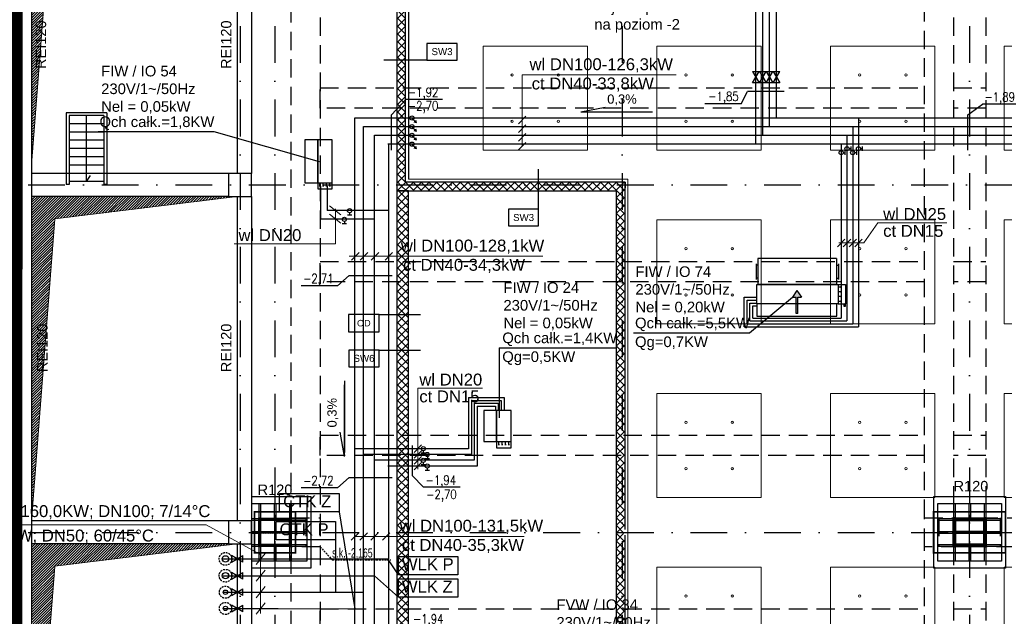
# Model space of a CAD drawing. Header units: centimetres. Extents: x -10702 to 24628, y -4437 to 19798.
# Tile 71 of 92: x 5819 to 7520, y 10855 to 11885. Entities that reach past the tile are written whole.
import ezdxf

# ---------------------------------------------------------------- set-up
doc = ezdxf.new("R2010")
doc.units = ezdxf.units.CM
for name, pattern in [('HIDDEN2', [4.7625, 3.175, -1.5875]), ('Kondygnacja  -0_5$0$DIVIDE', [31.75, 12.7, -6.35, 0, -6.35, 0, -6.35]), ('Kondygnacja  -0_5$0$HIDDEN', [9.525, 6.35, -3.175]), ('Kondygnacja  -0_5$0$HIDDEN2', [4.7625, 3.175, -1.5875]), ('Osie rzutów$0$DASHDOT2', [12.7, 6.35, -3.175, 0, -3.175])]:
    doc.linetypes.add(name, pattern=pattern)
for name, color, linetype in [('bgde_dodatki powykonawcze', 7, 'Continuous'), ('bgde_podpis', 7, 'Continuous'), ('KJP_ARMATURA', 2, 'Continuous'), ('KJP_KK_OPISY MOCY klimakonwektorów', 7, 'Continuous'), ('Kondygnacja  -0_5$0$ARCH_ETAPOWANIE', 8, 'Kondygnacja  -0_5$0$DIVIDE'), ('Kondygnacja  -0_5$0$ARCH_GK', 8, 'Continuous'), ('Kondygnacja  -0_5$0$ARCH_INFO_ODPORNOŚĆ OGNIOWA', 8, 'Continuous'), ('Kondygnacja  -0_5$0$ARCH_INFO_OPISY_PRZEGRODY', 8, 'Continuous'), ('Kondygnacja  -0_5$0$ARCH_INFO_OPISY_PRZEGRODY_OKŁADZINY', 8, 'Continuous'), ('Kondygnacja  -0_5$0$ARCH_KONSTR_POWYŻEJ RZUTU', 8, 'Kondygnacja  -0_5$0$HIDDEN'), ('Kondygnacja  -0_5$0$ARCH_KONSTR_POWYŻEJ RZUTU_IST', 8, 'Kondygnacja  -0_5$0$HIDDEN2'), ('Kondygnacja  -0_5$0$ARCH_KONSTRUKCJA_NIEWIDOCZNA', 8, 'Continuous'), ('Kondygnacja  -0_5$0$ARCH_MUROWANE_IST', 8, 'Continuous'), ('Kondygnacja  -0_5$0$ARCH_OKŁADZINA', 8, 'Continuous'), ('Kondygnacja  -0_5$0$ARCH_POMOCNICZE', 8, 'Continuous'), ('Kondygnacja  -0_5$0$ARCH_SCHODY_IST', 8, 'Continuous'), ('Kondygnacja  -0_5$0$ARCH_SŁUPY', 8, 'Continuous'), ('Kondygnacja  -0_5$0$ARCH_WIDOK_IST', 8, 'Continuous'), ('Kondygnacja  -0_5$0$ARCH_ŚLUSARKA_DRZWI', 8, 'Continuous'), ('Kondygnacja  -0_5$0$ARCH_ŻELBET_IST', 8, 'Continuous'), ('Osie rzutów$0$ARCH_INFO_OSIE_IST', 8, 'Osie rzutów$0$DASHDOT2'), ('Osie rzutów$0$ARCH_INFO_OSIE_OPISY_IST', 8, 'Continuous')]:
    doc.layers.add(name, color=color, linetype=linetype)
for name, color, linetype, lineweight in [('bgde_opis ct 1', 7, 'Continuous', 20), ('bgde_rzędne wl ct', 7, 'Continuous', 25), ('bgde_urządzenia', 3, 'Continuous', 30), ('KJP_CT_kk_powrót', 30, '04_CT_KOMF_POW', 25), ('KJP_CT_kk_zasil', 30, '04_CT_KOMF_ZAS', 25), ('KJP_WL_kk zasil', 150, '04_WL_KOMF_ZAS', 25), ('KJP_WL_kk_powr', 150, '04_WL_KOMF_POW', 25), ('Kondygnacja  -0_5$0$ARCH_WIDOK', 8, 'Continuous', 13), ('SU Lampy kwadratowe  -05$0$ARCH_SUFITY_PODWIESZANE', 8, 'Continuous', 9)]:
    doc.layers.add(name, color=color, linetype=linetype, lineweight=lineweight)
doc.styles.add('Arial', font='arial.ttf')
doc.styles.add('Kondygnacja  -0_5$0$Arial', font='arial.ttf')
doc.styles.add('Kondygnacja  -0_5$0$BIKTS', font='bikromsw.shx', dxfattribs={"width": 0.8})
doc.styles.add('st rom', font='Romans.shx', dxfattribs={"width": 0.8})
doc.linetypes.add('04_CT_KOMF_POW', pattern='A,100,-15,["CTKp",Standard,S=10,R=0,X=-10,Y=-5],-35', length=150)
doc.linetypes.add('04_CT_KOMF_ZAS', pattern='A,100,-15,["CTKz",Standard,S=10,R=0,X=-10,Y=-5],-35', length=150)
doc.linetypes.add('04_WL_KOMF_POW', pattern='A,100,-15,["WLKp",Standard,S=10,R=0,X=-10,Y=-5],-35', length=150)
doc.linetypes.add('04_WL_KOMF_ZAS', pattern='A,100,-15,["WLKz",Standard,S=10,R=0,X=-10,Y=-5],-35', length=150)
pattern_1 = [(45, (-1133.3117, -3177.9858), (-0.6735192, 0.6735192), [])]
pattern_2 = [(45, (-6220.6425, -6150), (-0.67351921, 0.67351921), [])]

# ---------------------------------------------------------------- blocks, each defined once
blk = doc.blocks.new('Osie rzutów')
at = {"layer": 'Osie rzutów$0$ARCH_INFO_OSIE_IST', "ltscale": 10}
for p, q in [((6200, 12510), (6200, 4800)), ((6200, 12510), (6200, 4571.18)), ((6260, 12510), (6260, 4623.26)), ((6860, 12510), (6860, 4623.26)), ((7460, 12510), (7460, 4623.26)), ((4436.04, 11600), (13655, 11600)), ((6260, 10970), (6260, 11030)), ((7460, 10970), (7460, 11030)), ((4436.04, 11000), (13655, 11000)), ((6290, 11000), (6230, 11000)), ((7490, 11000), (7430, 11000))]:
    blk.add_line(p, q, dxfattribs=at)
blk = doc.blocks.new('SU Lampy kwadratowe  -05$0$moduł sufitu')
at = {"layer": 'SU Lampy kwadratowe  -05$0$ARCH_SUFITY_PODWIESZANE'}
for points in [[(60, -60), (240, -60), (240, -240), (60, -240)], [(360, -60), (540, -60), (540, -240), (360, -240)], [(60, -360), (240, -360), (240, -540), (60, -540)], [(360, -360), (540, -360), (540, -540), (360, -540)]]:
    blk.add_lwpolyline(points, close=True, dxfattribs=at)
for centre in [(110, -110), (190, -110), (410, -110), (490, -110), (110, -190), (190, -190), (410, -190), (490, -190), (110, -410), (190, -410), (410, -410), (490, -410), (110, -490), (190, -490), (410, -490), (490, -490)]:
    blk.add_circle(centre, 2, dxfattribs=at)
blk = doc.blocks.new('SU Lampy kwadratowe  -05')
at = {"layer": 'SU Lampy kwadratowe  -05$0$ARCH_SUFITY_PODWIESZANE'}
for points in [[(6620, 11840), (6800, 11840), (6800, 11660), (6620, 11660)], [(6920, 11840), (7100, 11840), (7100, 11660), (6920, 11660)], [(7220, 11840), (7400, 11840), (7400, 11660), (7220, 11660)], [(7520, 11840), (7700, 11840), (7700, 11660), (7520, 11660)], [(6920, 11540), (7100, 11540), (7100, 11360), (6920, 11360)], [(7220, 11540), (7400, 11540), (7400, 11360), (7220, 11360)], [(6920, 11240), (7100, 11240), (7100, 11060), (6920, 11060)], [(7220, 11240), (7400, 11240), (7400, 11060), (7220, 11060)], [(6920, 10940), (7100, 10940), (7100, 10760), (6920, 10760)], [(7220, 10940), (7400, 10940), (7400, 10760), (7220, 10760)]]:
    blk.add_lwpolyline(points, close=True, dxfattribs=at)
for centre in [(6670, 11790), (6750, 11790), (6970, 11790), (7050, 11790), (7270, 11790), (7350, 11790), (6670, 11710), (6750, 11710), (6970, 11710), (7050, 11710), (7270, 11710), (7350, 11710), (6970, 11490), (7050, 11490), (7270, 11490), (7350, 11490), (6970, 11410), (7050, 11410), (7270, 11410), (7350, 11410), (6970, 11190), (7050, 11190), (7270, 11190), (7350, 11190), (6970, 11110), (7050, 11110), (7270, 11110), (7350, 11110), (6970, 10890), (7050, 10890), (7270, 10890), (7350, 10890)]:
    blk.add_circle(centre, 2, dxfattribs=at)
for p in [(7460, 11600), (7460, 11000)]:
    blk.add_blockref('SU Lampy kwadratowe  -05$0$moduł sufitu', p, dxfattribs=at)
blk = doc.blocks.new('Kondygnacja  -0_5$0$słup_prostokąt')
at = {"layer": 'Kondygnacja  -0_5$0$ARCH_SŁUPY', "lineweight": 40}
h = blk.add_hatch(dxfattribs=at)
h.set_pattern_fill('ANSI31', color=256, scale=0.3, style=0)
h.set_pattern_definition(pattern_1)
h.paths.add_polyline_path([(36, 34), (39, 34), (39, 84), (36, 84)])
h = blk.add_hatch(dxfattribs=at)
h.set_pattern_fill('ANSI31', color=256, scale=0.3, style=0)
h.set_pattern_definition(pattern_1)
h.paths.add_polyline_path([(89, 80), (89, 83), (39, 83), (39, 80)])
h = blk.add_hatch(dxfattribs=at)
h.set_pattern_fill('ANSI31', color=256, scale=0.3, style=0)
h.set_pattern_definition(pattern_1)
h.paths.add_polyline_path([(89, 34), (92, 34), (92, 84), (89, 84)])
h = blk.add_hatch(dxfattribs=at)
h.set_pattern_fill('ANSI31', color=256, scale=0.3, style=0)
h.set_pattern_definition(pattern_1)
h.paths.add_polyline_path([(89, 57.5), (89, 60.5), (39, 60.5), (39, 57.5)])
h = blk.add_hatch(dxfattribs=at)
h.set_pattern_fill('ANSI31', color=256, scale=0.3, style=0)
h.set_pattern_definition(pattern_1)
h.paths.add_polyline_path([(89, 35), (89, 38), (39, 38), (39, 35)])
at = {"layer": 'Kondygnacja  -0_5$0$ARCH_KONSTRUKCJA_NIEWIDOCZNA'}
blk.add_lwpolyline([(119, 109), (119, 9), (9, 9), (9, 109)], close=True, dxfattribs=at)
for points in [[(36, 109), (36, 84)], [(39, 109), (39, 84)], [(62.5, 109), (62.5, 83)], [(65.5, 109), (65.5, 83)], [(89, 109), (89, 84)], [(92, 109), (92, 84)], [(9, 83), (36, 83)], [(9, 80), (36, 80)], [(92, 83), (119, 83)], [(92, 80), (119, 80)], [(9, 60.5), (36, 60.5)], [(9, 57.5), (36, 57.5)], [(92, 60.5), (119, 60.5)], [(92, 57.5), (119, 57.5)], [(9, 38), (36, 38)], [(9, 35), (36, 35)], [(62.5, 35), (62.5, 9)], [(65.5, 35), (65.5, 9)], [(92, 38), (119, 38)], [(92, 35), (119, 35)], [(36, 34), (36, 9)], [(39, 34), (39, 9)], [(89, 34), (89, 9)], [(92, 34), (92, 9)]]:
    blk.add_lwpolyline(points, dxfattribs=at)
at = {"layer": 'Kondygnacja  -0_5$0$ARCH_OKŁADZINA'}
blk.add_lwpolyline([(2, 121), (126, 121), (126, -3), (2, -3)], close=True, dxfattribs=at)
at = {"layer": 'Kondygnacja  -0_5$0$ARCH_SŁUPY', "lineweight": 40}
for p, q in [((39, 60.5), (89, 60.5)), ((89, 57.5), (39, 57.5))]:
    blk.add_line(p, q, dxfattribs=at)
at = {"layer": 'Kondygnacja  -0_5$0$ARCH_SŁUPY', "lineweight": 30, "const_width": 3}
blk.add_lwpolyline([(2, 94.5), (126, 94.5), (126, 23.5), (2, 23.5)], close=True, dxfattribs=at)
at = {"layer": 'Kondygnacja  -0_5$0$ARCH_SŁUPY', "lineweight": 40}
for points in [[(36, 84), (39, 84), (39, 34), (36, 34)], [(89, 84), (92, 84), (92, 34), (89, 34)]]:
    blk.add_lwpolyline(points, close=True, dxfattribs=at)
for points in [[(89, 83), (39, 83)], [(39, 80), (89, 80)], [(89, 38), (39, 38)], [(39, 35), (89, 35)]]:
    blk.add_lwpolyline(points, dxfattribs=at)
blk = doc.blocks.new('Kondygnacja  -0_5$0$słup 6.8.41')
at = {"layer": 'Kondygnacja  -0_5$0$ARCH_SŁUPY'}
h = blk.add_hatch(dxfattribs=at)
h.set_pattern_fill('ANSI31', color=256, scale=0.3, style=0)
h.set_pattern_definition(pattern_2)
h.paths.add_polyline_path([(14.8, 75), (11.8, 75), (11.8, 25), (14.8, 25)])
h = blk.add_hatch(dxfattribs=at)
h.set_pattern_fill('ANSI31', color=256, scale=0.3, style=0)
h.set_pattern_definition(pattern_2)
h.paths.add_polyline_path([(64.8, 71), (64.8, 74), (14.8, 74), (14.8, 71)])
h = blk.add_hatch(dxfattribs=at)
h.set_pattern_fill('ANSI31', color=256, scale=0.3, style=0)
h.set_pattern_definition(pattern_2)
h.paths.add_polyline_path([(67.8, 75), (64.8, 75), (64.8, 25), (67.8, 25)])
h = blk.add_hatch(dxfattribs=at)
h.set_pattern_fill('ANSI31', color=256, scale=0.3, style=0)
h.set_pattern_definition(pattern_2)
h.paths.add_polyline_path([(64.8, 48.5), (64.8, 51.5), (14.8, 51.5), (14.8, 48.5)])
h = blk.add_hatch(dxfattribs=at)
h.set_pattern_fill('ANSI31', color=256, scale=0.3, style=0)
h.set_pattern_definition(pattern_2)
h.paths.add_polyline_path([(64.8, 26), (64.8, 29), (14.8, 29), (14.8, 26)])
at = {"layer": 'Kondygnacja  -0_5$0$ARCH_POMOCNICZE'}
blk.add_lwpolyline([(94.8, 100), (94.8, 0), (-0.2, 0), (-0.2, 100)], close=True, dxfattribs=at)
for points in [[(11.8, 100), (11.8, 75)], [(14.8, 100), (14.8, 75)], [(38.3, 100), (38.3, 74)], [(41.3, 100), (41.3, 74)], [(64.8, 100), (64.8, 75)], [(67.8, 100), (67.8, 75)], [(-0.2, 74), (11.8, 74)], [(-0.2, 71), (11.8, 71)], [(67.8, 74), (94.8, 74)], [(67.8, 71), (94.8, 71)], [(-0.2, 51.5), (11.8, 51.5)], [(67.8, 51.5), (94.8, 51.5)], [(-0.2, 48.5), (11.8, 48.5)], [(67.8, 48.5), (94.8, 48.5)], [(-0.2, 29), (11.8, 29)], [(-0.2, 26), (11.8, 26)], [(11.8, 25), (11.8, 0)], [(14.8, 25), (14.8, 0)], [(38.3, 26), (38.3, 0)], [(41.3, 26), (41.3, 0)], [(64.8, 25), (64.8, 0)], [(67.8, 29), (94.8, 29)], [(67.8, 26), (94.8, 26)], [(67.8, 25), (67.8, 0)]]:
    blk.add_lwpolyline(points, dxfattribs=at)
at = {"layer": 'Kondygnacja  -0_5$0$ARCH_SŁUPY'}
for p, q in [((14.8, 51.5), (64.8, 51.5)), ((64.8, 48.5), (14.8, 48.5))]:
    blk.add_line(p, q, dxfattribs=at)
at = {"layer": 'Kondygnacja  -0_5$0$ARCH_SŁUPY', "const_width": 3}
blk.add_lwpolyline([(4.3, 85.5), (75.3, 85.5), (75.3, 14.5), (4.3, 14.5)], close=True, dxfattribs=at)
at = {"layer": 'Kondygnacja  -0_5$0$ARCH_SŁUPY'}
for points in [[(11.8, 75), (14.8, 75), (14.8, 25), (11.8, 25)], [(64.8, 75), (67.8, 75), (67.8, 25), (64.8, 25)]]:
    blk.add_lwpolyline(points, close=True, dxfattribs=at)
for points in [[(64.8, 74), (14.8, 74)], [(14.8, 71), (64.8, 71)], [(64.8, 29), (14.8, 29)], [(14.8, 26), (64.8, 26)]]:
    blk.add_lwpolyline(points, dxfattribs=at)
blk = doc.blocks.new('Kondygnacja  -0_5$0$konstrukcja istniejąca -0.5')
at = {"layer": 'Kondygnacja  -0_5$0$ARCH_KONSTR_POWYŻEJ RZUTU_IST', "ltscale": 10}
for p, q in [((6288.5, 4975), (6288.5, 12225)), ((7432, 12175), (7432, 11025)), ((6288.5, 10975), (6288.5, 11025)), ((6288.5, 11025), (6338.5, 11025)), ((6338.5, 10975), (6288.5, 10975)), ((7432, 10975), (7432, 9825))]:
    blk.add_line(p, q, dxfattribs=at)
for points in [[(6338.5, 12175), (6338.5, 11025)], [(7382, 11025), (7382, 12175)], [(7488, 12175), (7488, 11025)], [(7382, 11732.9), (6338.5, 11732.9), (6338.5, 11767.9), (7382, 11767.9)], [(7432, 11767.9), (7488, 11767.9)], [(7488, 11732.9), (7432, 11732.9)], [(7382, 11432.9), (6338.5, 11432.9), (6338.5, 11467.9), (7382, 11467.9)], [(7432, 11467.9), (7488, 11467.9)], [(7488, 11432.9), (7432, 11432.9)], [(7382, 11132.9), (6338.5, 11132.9), (6338.5, 11167.9), (7382, 11167.9)], [(7432, 11167.9), (7488, 11167.9)], [(7488, 11132.9), (7432, 11132.9)], [(6313.5, 11025), (6313.5, 10975)], [(6338.5, 11025), (6338.5, 10975)], [(7538, 10975), (7382, 10975), (7382, 11025), (7538, 11025), (7538, 10975)], [(6338.5, 10975), (6338.5, 9825)], [(7382, 9825), (7382, 10975)], [(7488, 10975), (7488, 9825)]]:
    blk.add_lwpolyline(points, dxfattribs=at)
at = {"layer": 'Kondygnacja  -0_5$0$ARCH_KONSTR_POWYŻEJ RZUTU_IST', "ltscale": 10, "elevation": 0}
for points in [[(7407, 11025), (7407, 10975)], [(7513, 11025), (7513, 10975)], [(7382, 10832.9), (6338.5, 10832.9), (6338.5, 10867.9), (7382, 10867.9)], [(7432, 10867.9), (7488, 10867.9)]]:
    blk.add_lwpolyline(points, dxfattribs=at)
at = {"layer": 'Kondygnacja  -0_5$0$ARCH_KONSTR_POWYŻEJ RZUTU_IST'}
blk.add_lwpolyline([(6338.5, 10975), (6359.1, 10952.5), (6460.3, 10952.5)], dxfattribs=at)
at = {"layer": 'Kondygnacja  -0_5$0$ARCH_KONSTR_POWYŻEJ RZUTU_IST', "style": 'Kondygnacja  -0_5$0$BIKTS', "width": 0.7}
blk.add_text('s.k. -2,165', height=16, dxfattribs=at).set_placement((6359.1, 10956.5))

msp = doc.modelspace()

# ---------------------------------------------------------------- hatches: boundary and pattern name
at = {"layer": 'bgde_urządzenia'}
h = msp.add_hatch(color=256, dxfattribs=at)
h.paths.add_polyline_path([(7163.264, 11394.8), (7160.264, 11394.8), (7160.264, 11406.466), (7154.074, 11406.466), (7161.764, 11417.894), (7169.454, 11406.466), (7163.264, 11406.466)])
h.paths.add_polyline_path([(7163.264, 11378.133), (7160.264, 11378.133), (7160.264, 11394.8), (7163.264, 11394.8)])
at = {"layer": 'Kondygnacja  -0_5$0$ARCH_GK', "linetype": 'Continuous', "lineweight": -3}
h = msp.add_hatch(dxfattribs=at)
h.set_pattern_fill('ANSI37', color=256, scale=3, style=0)
h.paths.add_polyline_path([(6471, 11590), (6486, 11605), (6486, 11961), (6478.5, 11964.417), (6471, 11961)], flags=0)
h = msp.add_hatch(dxfattribs=at)
h.set_pattern_fill('ANSI37', color=256, scale=3, style=0)
h.paths.add_polyline_path([(6486, 11605), (6471, 11590), (6850, 11590), (6865, 11605)], flags=0)
h = msp.add_hatch(dxfattribs=at)
h.set_pattern_fill('ANSI37', color=256, scale=3, angle=-360, style=0)
h.paths.add_polyline_path([(6865, 11605), (6850, 11590), (6850, 11000), (6860.833, 11000), (6865, 11005)], flags=0)
h.paths.add_polyline_path([(6865, 10995), (6860.833, 11000), (6850, 11000), (6850, 10116), (6865, 10101)], flags=0)
h = msp.add_hatch(dxfattribs=at)
h.set_pattern_fill('ANSI37', color=256, scale=3, angle=-360, style=0)
h.paths.add_polyline_path([(6491, 11590), (6471, 11590), (6471, 10116), (6491, 10116)], flags=0)
at = {"layer": 'Kondygnacja  -0_5$0$ARCH_WIDOK'}
h = msp.add_hatch(dxfattribs=at)
h.set_pattern_fill('ANSI31', color=256, angle=-180, style=0)
h.set_pattern_definition([(225, (-2e-11, 5415), (2.245064, -2.245064), [])])
h.paths.add_polyline_path([(5840, 11635), (5840, 12195), (6180, 12195), (5880.4, 12156.573)])
h = msp.add_hatch(dxfattribs=at)
h.set_pattern_fill('ANSI31', color=256, angle=-180, style=0)
h.set_pattern_definition([(225, (-2e-11, 4800), (2.245064, -2.245064), [])])
h.paths.add_polyline_path([(5840, 11020), (5840, 11580), (6195, 11580), (5880.4, 11541.573)])
h = msp.add_hatch(dxfattribs=at)
h.set_pattern_fill('ANSI31', color=256, angle=-180, style=0)
h.set_pattern_definition([(225, (-2e-11, 4200), (2.245064, -2.245064), [])])
h.paths.add_polyline_path([(5840, 10420), (5840, 10980), (6195, 10980), (5880.4, 10941.573)])

# ---------------------------------------------------------------- linework, layer by layer
at = {"layer": 'bgde_dodatki powykonawcze'}
for p, q in [((6505.038, 11707.212), (6496.82, 11715.593)), ((6505.038, 11692.212), (6496.82, 11700.593)), ((6505.038, 11707.212), (6501.034, 11708.618)), ((6505.038, 11707.212), (6503.711, 11711.243)), ((6505.038, 11677.212), (6496.82, 11685.593)), ((6505.038, 11692.212), (6501.034, 11693.618)), ((6505.038, 11692.212), (6503.711, 11696.243)), ((6505.038, 11662.212), (6496.82, 11670.593)), ((6505.038, 11677.212), (6501.034, 11678.618)), ((6505.038, 11677.212), (6503.711, 11681.243)), ((6505.038, 11662.212), (6503.711, 11666.243)), ((7255.233, 11659.085), (7255.233, 11666.402)), ((7275.233, 11659.107), (7275.233, 11666.425)), ((6505.038, 11662.212), (6501.034, 11663.618)), ((7241.809, 11655.753), (7245.241, 11655.753)), ((7245.241, 11652.094), (7245.241, 11659.412)), ((7251.801, 11662.743), (7255.233, 11662.743)), ((7261.809, 11655.776), (7265.241, 11655.776)), ((7265.241, 11652.117), (7265.241, 11659.435)), ((7271.801, 11662.766), (7275.233, 11662.766)), ((6385.508, 11548.593), (6392.826, 11548.593)), ((6389.167, 11552.025), (6389.167, 11548.593)), ((6376.53, 11533.593), (6383.848, 11533.593)), ((6380.189, 11537.025), (6380.189, 11533.593)), ((6516.508, 11140.855), (6516.508, 11137.423)), ((6512.849, 11137.423), (6520.167, 11137.423)), ((6519.867, 11127.423), (6527.185, 11127.423)), ((6523.526, 11130.855), (6523.526, 11127.423)), ((6512.752, 11117.423), (6520.07, 11117.423)), ((6516.411, 11120.855), (6516.411, 11117.423)), ((6519.698, 11107.423), (6527.016, 11107.423)), ((6523.357, 11110.855), (6523.357, 11107.423))]:
    msp.add_line(p, q, dxfattribs=at)
for centre in [(6496.82, 11715.593), (6496.82, 11700.593), (6496.82, 11685.593), (6496.82, 11670.593), (7248.201, 11662.743), (7268.201, 11662.766), (7238.209, 11655.753), (7258.209, 11655.776), (6389.167, 11555.625), (6380.189, 11540.625), (6516.508, 11144.455), (6516.411, 11124.455), (6523.526, 11134.455), (6523.357, 11114.455)]:
    msp.add_circle(centre, 3.6, dxfattribs=at)
at = {"layer": 'bgde_opis ct 1'}
for p, q in [((6953.145, 11789.968), (6687.282, 11789.968)), ((6687.282, 11789.968), (6687.282, 11667.153)), ((6693.726, 11718.597), (6680.838, 11705.709)), ((6693.726, 11703.597), (6680.838, 11690.709)), ((6693.726, 11688.597), (6680.838, 11675.709)), ((6693.726, 11673.597), (6680.838, 11660.709)), ((6354.702, 11564.135), (6373.87, 11548.526)), ((6354.702, 11549.536), (6373.87, 11533.927)), ((6364.712, 11558.652), (6364.712, 11498.296)), ((7277.583, 11499.833), (7301.81, 11534.706)), ((7420.718, 11534.706), (7301.81, 11534.706)), ((6364.757, 11498.296), (6189.845, 11498.296)), ((7244.789, 11506.123), (7231.901, 11493.235)), ((7233.92, 11499.833), (7277.583, 11499.833)), ((7254.789, 11506.123), (7241.901, 11493.235)), ((7264.789, 11506.123), (7251.901, 11493.235)), ((7274.789, 11506.123), (7261.901, 11493.235)), ((6405.587, 11483.209), (6392.699, 11470.321)), ((6420.587, 11483.209), (6407.699, 11470.321)), ((6439.512, 11483.209), (6426.624, 11470.321)), ((6463.578, 11483.209), (6450.691, 11470.321)), ((6619.026, 11248.756), (6506.959, 11248.756)), ((6506.959, 11109.363), (6506.959, 11248.756)), ((6513.403, 11150.899), (6500.515, 11138.011)), ((6513.403, 11140.899), (6500.515, 11128.011)), ((6513.403, 11130.899), (6500.515, 11118.011)), ((6513.403, 11120.899), (6500.515, 11108.011)), ((6404.944, 10999.344), (6392.056, 10986.456)), ((6419.944, 10999.344), (6407.056, 10986.456)), ((6438.869, 10999.344), (6425.981, 10986.456)), ((6458.836, 10999.344), (6445.948, 10986.456)), ((6227.657, 10944.507), (6243.265, 10963.675)), ((6235.461, 10961.706), (6235.461, 10859.629)), ((6227.657, 10915.507), (6243.265, 10934.675)), ((6227.657, 10887.007), (6243.265, 10906.175)), ((6227.599, 10858.81), (6243.208, 10877.978))]:
    msp.add_line(p, q, dxfattribs=at)
at = {"layer": 'bgde_opis ct 1', "color": 2}
for p, q in [((6722.857, 11476.765), (6388.267, 11476.765)), ((5660.974, 11012.783), (6141.701, 11012.783)), ((6235.461, 10961.706), (6141.701, 11012.783)), ((6690.835, 10992.9), (6398.5, 10992.9))]:
    msp.add_line(p, q, dxfattribs=at)
at = {"layer": 'bgde_podpis'}
for p, q in [((6371.021, 11035.278), (6398.5, 10867.895)), ((6364.814, 10986.806), (6364.814, 10896.591)), ((6473.454, 10926.54), (6455.5, 10954.091)), ((6473.454, 10887.946), (6432.5, 10925.091))]:
    msp.add_line(p, q, dxfattribs=at)
for points in [[(6268.423, 11066.953), (6371.021, 11066.953), (6371.021, 11035.278), (6268.423, 11035.278)], [(6262.216, 11018.481), (6364.814, 11018.481), (6364.814, 10986.806), (6262.216, 10986.806)], [(6473.454, 10958.215), (6576.052, 10958.215), (6576.052, 10926.54), (6473.454, 10926.54)], [(6473.454, 10919.621), (6576.052, 10919.621), (6576.052, 10887.946), (6473.454, 10887.946)]]:
    msp.add_lwpolyline(points, close=True, dxfattribs=at)
at = {"layer": 'bgde_rzędne wl ct'}
for p, q in [((7065.785, 11739.851), (7076.668, 11761.149)), ((7139.952, 11761.149), (7076.668, 11761.149)), ((6461.461, 11721.244), (6486.283, 11747.731)), ((6549.566, 11747.731), (6486.283, 11747.731)), ((6788.665, 11726.535), (6830.652, 11734.44)), ((7065.785, 11739.851), (7002.501, 11739.851)), ((7457.082, 11721.244), (7482.127, 11739.665)), ((7545.42, 11739.653), (7482.137, 11739.653)), ((6461.461, 11659.825), (6461.461, 11721.244)), ((6788.665, 11726.535), (6912.655, 11726.535)), ((7457.082, 11659.825), (7457.082, 11721.244)), ((6388.233, 11443.884), (6368.635, 11425.951)), ((6388.233, 11443.884), (6462.96, 11443.884)), ((6368.635, 11425.951), (6305.352, 11425.951)), ((6380.638, 11261.797), (6380.638, 11137.807)), ((6380.638, 11130.766), (6380.638, 11254.756)), ((6380.638, 11130.766), (6372.733, 11172.753)), ((6497.291, 11149.825), (6497.291, 11098.189)), ((6388.233, 11094.867), (6368.635, 11076.934)), ((6388.233, 11094.867), (6462.96, 11094.867)), ((6516.888, 11077.842), (6497.291, 11098.189)), ((6368.635, 11076.934), (6305.352, 11076.934)), ((6580.172, 11077.842), (6516.888, 11077.842))]:
    msp.add_line(p, q, dxfattribs=at)
at = {"layer": 'bgde_urządzenia'}
for p, q in [((6311.798, 11677.651), (6311.798, 11603.851)), ((6334.098, 11677.651), (6311.798, 11677.651)), ((6334.098, 11603.851), (6334.098, 11677.651)), ((6334.098, 11677.651), (6334.098, 11593.151)), ((6359.298, 11677.651), (6334.098, 11677.651)), ((6359.298, 11593.151), (6359.298, 11677.651)), ((6311.798, 11603.851), (6334.098, 11603.851)), ((6334.098, 11603.851), (6359.298, 11603.851)), ((6336.694, 11598.651), (6339.194, 11598.651)), ((6337.944, 11598.651), (6337.944, 11603.851)), ((6342.405, 11598.651), (6344.905, 11598.651)), ((6343.655, 11598.651), (6343.655, 11603.851)), ((6348.115, 11598.651), (6350.615, 11598.651)), ((6349.365, 11598.651), (6349.365, 11603.851)), ((6353.826, 11598.651), (6356.326, 11598.651)), ((6355.076, 11598.651), (6355.076, 11603.851)), ((6334.098, 11593.151), (6359.298, 11593.151)), ((7091.364, 11464.05), (7091.364, 11436.55)), ((7094.364, 11472.8), (7094.364, 11427.8)), ((7230.364, 11472.8), (7094.364, 11472.8)), ((7230.364, 11472.8), (7230.364, 11427.8)), ((7233.364, 11464.05), (7233.364, 11436.55)), ((7094.364, 11461.55), (7091.364, 11461.55)), ((7230.364, 11461.55), (7233.364, 11461.55)), ((7094.364, 11439.05), (7091.364, 11439.05)), ((7092.864, 11394.8), (7092.864, 11427.8)), ((7092.864, 11427.8), (7232.864, 11427.8)), ((7230.364, 11427.8), (7094.364, 11427.8)), ((7230.364, 11439.05), (7233.364, 11439.05)), ((7232.864, 11427.8), (7232.864, 11394.8)), ((7232.864, 11427.8), (7245.864, 11427.8)), ((7245.864, 11427.8), (7245.864, 11394.8)), ((7161.764, 11417.894), (7154.074, 11406.466)), ((7161.764, 11417.894), (7169.454, 11406.466)), ((7238.064, 11423.675), (7232.864, 11423.675)), ((7238.064, 11415.425), (7232.864, 11415.425)), ((7238.064, 11422.425), (7238.064, 11424.925)), ((7238.064, 11414.175), (7238.064, 11416.675)), ((7230.664, 11394.8), (7092.864, 11394.8)), ((7092.864, 11394.8), (7092.864, 11373.3)), ((7154.074, 11406.466), (7160.264, 11406.466)), ((7160.264, 11378.133), (7160.264, 11406.466)), ((7163.264, 11378.133), (7163.264, 11406.466)), ((7163.264, 11406.466), (7169.454, 11406.466)), ((7230.664, 11373.3), (7230.664, 11394.8)), ((7232.864, 11394.8), (7230.664, 11394.8)), ((7238.064, 11407.175), (7232.864, 11407.175)), ((7238.064, 11398.925), (7232.864, 11398.925)), ((7232.864, 11394.8), (7245.864, 11394.8)), ((7238.064, 11405.925), (7238.064, 11408.425)), ((7238.064, 11397.675), (7238.064, 11400.175)), ((7243.364, 11389.8), (7243.364, 11394.8)), ((7245.864, 11394.8), (7244.364, 11394.8)), ((7245.364, 11394.8), (7245.364, 11389.8)), ((7163.264, 11378.133), (7160.264, 11378.133)), ((7245.364, 11389.8), (7243.364, 11389.8)), ((7092.864, 11373.3), (7230.664, 11373.3)), ((6620.807, 11210.647), (6620.807, 11156.847)), ((6643.107, 11210.647), (6620.807, 11210.647)), ((6643.107, 11156.847), (6643.107, 11210.647)), ((6620.807, 11156.847), (6643.107, 11156.847)), ((6643.107, 11156.847), (6668.307, 11156.847)), ((6646.954, 11151.647), (6646.954, 11156.847)), ((6652.664, 11151.647), (6652.664, 11156.847)), ((6658.375, 11151.647), (6658.375, 11156.847)), ((6664.085, 11151.647), (6664.085, 11156.847)), ((6645.704, 11151.647), (6648.204, 11151.647)), ((6651.414, 11151.647), (6653.914, 11151.647)), ((6657.125, 11151.647), (6659.625, 11151.647)), ((6662.835, 11151.647), (6665.335, 11151.647))]:
    msp.add_line(p, q, dxfattribs=at)
msp.add_lwpolyline([(6643.107, 11210.647), (6643.107, 11146.147), (6668.307, 11146.147), (6668.307, 11210.647)], close=True, dxfattribs=at)
at = {"layer": 'KJP_ARMATURA'}
for p, q in [((7084.959, 11795.712), (7096.477, 11776.26)), ((7084.959, 11776.26), (7096.477, 11795.712)), ((7096.959, 11795.712), (7108.477, 11776.26)), ((7096.959, 11776.26), (7108.477, 11795.712)), ((7108.959, 11795.712), (7120.477, 11776.26)), ((7108.959, 11776.26), (7120.477, 11795.712)), ((7120.959, 11795.712), (7132.477, 11776.26)), ((7120.959, 11776.26), (7132.477, 11795.712)), ((6204.938, 10948.333), (6185.486, 10959.85)), ((6185.486, 10948.333), (6204.938, 10959.85)), ((6204.938, 10919.333), (6185.486, 10930.85)), ((6185.486, 10919.333), (6204.938, 10930.85)), ((6204.938, 10890.833), (6185.486, 10902.35)), ((6185.486, 10890.833), (6204.938, 10902.35)), ((6204.675, 10862.541), (6185.223, 10874.059)), ((6185.223, 10862.541), (6204.675, 10874.059))]:
    msp.add_line(p, q, dxfattribs=at)
at = {"layer": 'KJP_ARMATURA', "ltscale": 2}
for p, q in [((6204.938, 10948.333), (6185.486, 10959.85)), ((6185.486, 10948.333), (6204.938, 10959.85)), ((6204.938, 10919.333), (6185.486, 10930.85)), ((6185.486, 10919.333), (6204.938, 10930.85)), ((6204.938, 10890.833), (6185.486, 10902.35)), ((6185.486, 10890.833), (6204.938, 10902.35)), ((6204.675, 10862.541), (6185.223, 10874.059)), ((6185.223, 10862.541), (6204.675, 10874.059))]:
    msp.add_line(p, q, dxfattribs=at)
at = {"layer": 'KJP_ARMATURA'}
for points in [[(7084.959, 11795.712), (7084.959, 11795.712), (7096.477, 11795.712)], [(7096.959, 11795.712), (7096.959, 11795.712), (7108.477, 11795.712)], [(7108.959, 11795.712), (7108.959, 11795.712), (7120.477, 11795.712)], [(7120.959, 11795.712), (7120.959, 11795.712), (7132.477, 11795.712)], [(7096.477, 11776.26), (7084.959, 11776.26)], [(7108.477, 11776.26), (7096.959, 11776.26)], [(7120.477, 11776.26), (7108.959, 11776.26)], [(7132.477, 11776.26), (7120.959, 11776.26)]]:
    msp.add_lwpolyline(points, dxfattribs=at)
at = {"layer": 'KJP_ARMATURA', "elevation": -300}
for points in [[(6185.486, 10959.85), (6185.486, 10948.333)], [(6185.486, 10959.85), (6185.486, 10948.333)], [(6204.938, 10948.333), (6204.938, 10948.333), (6204.938, 10959.85)], [(6204.938, 10948.333), (6204.938, 10948.333), (6204.938, 10959.85)], [(6185.486, 10930.85), (6185.486, 10919.333)], [(6185.486, 10930.85), (6185.486, 10919.333)], [(6204.938, 10919.333), (6204.938, 10919.333), (6204.938, 10930.85)], [(6204.938, 10919.333), (6204.938, 10919.333), (6204.938, 10930.85)], [(6185.486, 10902.35), (6185.486, 10890.833)], [(6185.486, 10902.35), (6185.486, 10890.833)], [(6204.938, 10890.833), (6204.938, 10890.833), (6204.938, 10902.35)], [(6204.938, 10890.833), (6204.938, 10890.833), (6204.938, 10902.35)], [(6185.223, 10874.059), (6185.223, 10862.541)], [(6185.223, 10874.059), (6185.223, 10862.541)], [(6204.675, 10862.541), (6204.675, 10862.541), (6204.675, 10874.059)], [(6204.675, 10862.541), (6204.675, 10862.541), (6204.675, 10874.059)]]:
    msp.add_lwpolyline(points, dxfattribs=at)
at = {"layer": 'KJP_CT_kk_powrót'}
for p, q in [((7114.142, 12639.256), (7114.142, 11701.049)), ((6413.5, 11701.049), (10017.002, 11701.049)), ((6413.5, 10816.895), (6413.5, 11701.049)), ((7258.201, 11701.049), (7258.201, 11360.062)), ((7075.683, 11401.031), (7092.864, 11401.031)), ((7075.683, 11360.062), (7075.683, 11401.031)), ((7075.683, 11360.062), (7258.201, 11360.062)), ((6599.67, 11227.827), (6599.67, 11134.455)), ((6599.67, 11227.827), (6651.118, 11227.827)), ((6651.118, 11227.827), (6651.118, 11210.647)), ((6599.67, 11134.455), (6413.5, 11134.455)), ((6171.026, 10896.591), (6266.392, 10896.591)), ((6266.392, 10896.591), (6413.5, 10896.591))]:
    msp.add_line(p, q, dxfattribs=at)
at = {"layer": 'KJP_CT_kk_powrót', "color": 2, "linetype": 'HIDDEN2'}
msp.add_circle((6174.826, 10896.591, -300), 10.5, dxfattribs=at)
msp.add_circle((6174.826, 10896.591, -300), 10.5, dxfattribs=at)
at = {"layer": 'KJP_CT_kk_powrót'}
msp.add_circle((6174.826, 10896.591, -300), 3.8, dxfattribs=at)
msp.add_circle((6174.826, 10896.591, -300), 3.8, dxfattribs=at)
at = {"layer": 'KJP_CT_kk_zasil'}
for p, q in [((7126.142, 12627.256), (7126.142, 11716.049)), ((6398.5, 11716.049), (10032.002, 11716.049)), ((6398.5, 10832.895), (6398.5, 11716.049)), ((7268.201, 11716.049), (7268.201, 11355.062)), ((7070.683, 11406.031), (7092.864, 11406.031)), ((7070.683, 11355.062), (7070.683, 11406.031)), ((7070.683, 11355.062), (7268.201, 11355.062)), ((6594.67, 11232.827), (6594.67, 11144.455)), ((6594.67, 11232.827), (6656.118, 11232.827)), ((6656.118, 11232.827), (6656.118, 11210.647)), ((6594.67, 11144.455), (6398.5, 11144.455)), ((6171.026, 10868.591), (6266.129, 10868.3)), ((6194.899, 10868.271), (6195, 10868.27)), ((6266.129, 10868.3), (6398.5, 10867.895))]:
    msp.add_line(p, q, dxfattribs=at)
at = {"layer": 'KJP_CT_kk_zasil', "color": 2, "linetype": 'HIDDEN2'}
msp.add_circle((6174.826, 10868.591, -300), 10.5, dxfattribs=at)
msp.add_circle((6174.826, 10868.591, -300), 10.5, dxfattribs=at)
at = {"layer": 'KJP_CT_kk_zasil'}
msp.add_circle((6174.826, 10868.591, -300), 3.8, dxfattribs=at)
msp.add_circle((6174.826, 10868.591, -300), 3.8, dxfattribs=at)
at = {"layer": 'KJP_KK_OPISY MOCY klimakonwektorów'}
for p, q in [((5954.853, 11692.044), (6154.741, 11692.044)), ((6154.741, 11692.044), (6336.492, 11640.602)), ((7079.716, 11344.516), (7154.074, 11406.466)), ((6879.829, 11344.516), (7079.716, 11344.516)), ((6647.462, 11318.771), (6850.484, 11318.771)), ((6647.462, 11318.771), (6647.462, 11197.894))]:
    msp.add_line(p, q, dxfattribs=at)
at = {"layer": 'KJP_WL_kk zasil'}
for p, q in [((7102.142, 12651.256), (7102.142, 11686.049)), ((6432.5, 11686.049), (10002.002, 11686.049)), ((6432.5, 10800.895), (6432.5, 11686.049)), ((7248.201, 11686.049), (7248.201, 11365.062)), ((6338.765, 11598.047), (6338.765, 11540.625)), ((6432.5, 11540.625), (6338.765, 11540.625)), ((7080.683, 11396.031), (7092.864, 11396.031)), ((7080.683, 11365.062), (7080.683, 11396.031)), ((7080.683, 11365.062), (7248.201, 11365.062)), ((6604.67, 11222.827), (6604.67, 11124.455)), ((6604.67, 11222.827), (6646.118, 11222.827)), ((6646.118, 11222.827), (6646.118, 11210.647)), ((6604.67, 11124.455), (6432.5, 11124.455)), ((6169.326, 10925.091), (6266.392, 10925.091)), ((6266.392, 10925.091), (6432.5, 10925.091))]:
    msp.add_line(p, q, dxfattribs=at)
at = {"layer": 'KJP_WL_kk zasil', "color": 2, "linetype": 'HIDDEN2'}
msp.add_circle((6174.826, 10925.091, -300), 11, dxfattribs=at)
msp.add_circle((6174.826, 10925.091, -300), 11, dxfattribs=at)
at = {"layer": 'KJP_WL_kk zasil'}
msp.add_circle((6174.826, 10925.091, -300), 5.5, dxfattribs=at)
msp.add_circle((6174.826, 10925.091, -300), 5.5, dxfattribs=at)
at = {"layer": 'KJP_WL_kk_powr'}
for p, q in [((7090.142, 12663.256), (7090.142, 11671.049)), ((6455.5, 11671.049), (9987.002, 11671.049)), ((6457.135, 10785.829), (6457.135, 11671.049)), ((7238.201, 11671.049), (7238.201, 11370.062)), ((6350.765, 11598.047), (6350.765, 11555.625)), ((6455.5, 11555.625), (6350.765, 11555.625)), ((7085.683, 11391.031), (7092.864, 11391.031)), ((7085.683, 11370.062), (7085.683, 11391.031)), ((7085.683, 11370.062), (7238.201, 11370.062)), ((6609.67, 11217.827), (6609.67, 11114.455)), ((6609.67, 11217.827), (6641.118, 11217.827)), ((6641.118, 11217.827), (6641.118, 11210.647)), ((6609.67, 11114.455), (6455.5, 11114.455)), ((6169.326, 10954.091), (6266.392, 10954.091)), ((6266.392, 10954.091), (6455.5, 10954.091))]:
    msp.add_line(p, q, dxfattribs=at)
at = {"layer": 'KJP_WL_kk_powr', "color": 2, "linetype": 'HIDDEN2'}
msp.add_circle((6174.826, 10954.091, -300), 11, dxfattribs=at)
msp.add_circle((6174.826, 10954.091, -300), 11, dxfattribs=at)
at = {"layer": 'KJP_WL_kk_powr'}
msp.add_circle((6174.826, 10954.091, -300), 5.5, dxfattribs=at)
msp.add_circle((6174.826, 10954.091, -300), 5.5, dxfattribs=at)
at = {"layer": 'Kondygnacja  -0_5$0$ARCH_ETAPOWANIE', "ltscale": 10, "const_width": 20, "elevation": 300}
msp.add_lwpolyline([(4946, 3931), (4946, 5443), (5613, 5443), (5613, 5586), (5809, 5586), (5815, 12220), (6212, 12220), (6212, 13458.874), (6172, 13458.874), (6171.997, 14762.582), (4925, 14762.019), (4925, 14762.019), (8839.196, 14763.787)], dxfattribs=at)
at = {"layer": 'Kondygnacja  -0_5$0$ARCH_GK', "linetype": 'Continuous', "lineweight": -3}
for p, q in [((6471, 11961), (6471, 11590)), ((6486, 11605), (6486, 11961)), ((6865, 11605), (6486, 11605)), ((6865, 11605), (6865, 11595)), ((6865, 11005), (6865, 11605)), ((6471, 11590), (6850, 11590)), ((6491, 11590), (6471, 11590)), ((6471, 11590), (6471, 10116)), ((6491, 10116), (6491, 11590)), ((6850, 10116), (6850, 11590)), ((7398, 10995), (7398, 11005)), ((6865, 10101), (6865, 10995))]:
    msp.add_line(p, q, dxfattribs=at)
at = {"layer": 'Kondygnacja  -0_5$0$ARCH_INFO_OPISY_PRZEGRODY'}
for points in [[(6522.905, 11815.785), (6574.905, 11815.785), (6574.905, 11844.585), (6522.905, 11844.585), (6522.905, 11815.785)], [(6663.744, 11529.358), (6715.744, 11529.358), (6715.744, 11558.158), (6663.744, 11558.158), (6663.744, 11529.358)], [(6388.096, 11286.05), (6440.096, 11286.05), (6440.096, 11314.85), (6388.096, 11314.85), (6388.096, 11286.05)]]:
    msp.add_lwpolyline(points, close=True, dxfattribs=at)
for points in [[(6522.905, 11815.785), (6448.368, 11815.785)], [(6715.744, 11558.158), (6715.744, 11627.096)], [(6440.096, 11314.85), (6511.661, 11314.85)]]:
    msp.add_lwpolyline(points, dxfattribs=at)
at = {"layer": 'Kondygnacja  -0_5$0$ARCH_INFO_OPISY_PRZEGRODY_OKŁADZINY'}
msp.add_lwpolyline([(6387.596, 11346.251), (6440.096, 11346.251), (6440.096, 11376.251), (6387.596, 11376.251), (6387.596, 11346.251)], close=True, dxfattribs=at)
msp.add_lwpolyline([(6440.096, 11376.251), (6511.661, 11376.251)], dxfattribs=at)
at = {"layer": 'Kondygnacja  -0_5$0$ARCH_MUROWANE_IST', "ltscale": 4}
for p, q in [((5840, 12195), (5840, 10850)), ((6195, 12180), (6195, 11742)), ((6220, 12180), (6220, 11742)), ((6195, 11742), (6195, 11620)), ((6220, 11742), (6220, 11620)), ((6195, 11580), (6195, 11020)), ((6220, 11580), (6220, 11020)), ((6195, 10980), (6195, 10420)), ((6220, 10980), (6220, 10420))]:
    msp.add_line(p, q, dxfattribs=at)
at = {"layer": 'Kondygnacja  -0_5$0$ARCH_OKŁADZINA'}
msp.add_lwpolyline([(6220, 11062), (6322.461, 11062), (6322.461, 10938), (6220, 10938)], dxfattribs=at)
at = {"layer": 'Kondygnacja  -0_5$0$ARCH_SCHODY_IST'}
for p, q in [((5970, 11724.64), (5900, 11724.64)), ((5900, 11724.64), (5900, 11600.76)), ((5905, 11720), (5905, 11600.76)), ((5965, 11720), (5905, 11720)), ((5965, 11720), (5905, 11720)), ((5935, 11605.76), (5935, 11719.64)), ((5965, 11720), (5965, 11600.76)), ((5970, 11724.64), (5970, 11600.76)), ((5965, 11705.72), (5905, 11705.72)), ((5965, 11705.72), (5905, 11705.72)), ((5965, 11705.72), (5905, 11705.72)), ((5965, 11691.44), (5905, 11691.44)), ((5965, 11677.16), (5905, 11677.16)), ((5965, 11662.88), (5905, 11662.88)), ((5965, 11648.6), (5905, 11648.6)), ((5965, 11634.32), (5905, 11634.32)), ((5965, 11620.04), (5905, 11620.04)), ((5935, 11605.76), (5941.769, 11616.53)), ((5905, 11600.76), (5900, 11600.76)), ((5965, 11605.76), (5905, 11605.76)), ((5970, 11600.76), (5965, 11600.76))]:
    msp.add_line(p, q, dxfattribs=at)
at = {"layer": 'Kondygnacja  -0_5$0$ARCH_WIDOK'}
for p, q in [((6491, 11610), (6870, 11610)), ((6870, 11610), (6870, 10096))]:
    msp.add_line(p, q, dxfattribs=at)
for points in [[(5840, 11635), (5840, 12195), (6180, 12195), (5880.4, 12156.573), (5840, 11635)], [(5840, 11020), (5840, 11580), (6195, 11580), (5880.4, 11541.573), (5840, 11020)], [(5840, 10420), (5840, 10980), (6195, 10980), (5880.4, 10941.573), (5840, 10420)]]:
    msp.add_lwpolyline(points, dxfattribs=at)
at = {"layer": 'Kondygnacja  -0_5$0$ARCH_WIDOK_IST'}
for p, q in [((6180, 11620), (5840, 11620)), ((6180, 11580), (5840, 11580)), ((6180, 11020), (5840, 11020)), ((6180, 10980), (5840, 10980))]:
    msp.add_line(p, q, dxfattribs=at)
at = {"layer": 'Kondygnacja  -0_5$0$ARCH_ŚLUSARKA_DRZWI'}
msp.add_lwpolyline([(11131.714, 11956), (10830, 11956), (10830, 11956), (10689.981, 11956), (10689.981, 11956), (6491, 11956), (6491, 11610)], dxfattribs=at)
at = {"layer": 'Kondygnacja  -0_5$0$ARCH_ŻELBET_IST', "ltscale": 4}
for points in [[(6180, 11580), (6220, 11580), (6220, 11620), (6180, 11620)], [(6180, 11580), (6220, 11580), (6220, 11620), (6180, 11620)], [(6180, 11580), (6220, 11580), (6220, 11620), (6180, 11620)], [(6180, 10980), (6220, 10980), (6220, 11020), (6180, 11020)], [(6180, 10980), (6220, 10980), (6220, 11020), (6180, 11020)], [(6180, 10980), (6220, 10980), (6220, 11020), (6180, 11020)]]:
    msp.add_lwpolyline(points, close=True, dxfattribs=at)

# ---------------------------------------------------------------- block references
at = {"layer": 'Kondygnacja  -0_5$0$ARCH_KONSTR_POWYŻEJ RZUTU'}
msp.add_blockref('Kondygnacja  -0_5$0$konstrukcja istniejąca -0.5', (0, 0), dxfattribs=at)
at = {"layer": 'Kondygnacja  -0_5$0$ARCH_SŁUPY'}
for name, p in [('Kondygnacja  -0_5$0$słup_prostokąt', (7396, 10941)), ('Kondygnacja  -0_5$0$słup 6.8.41', (6220.643, 10950))]:
    msp.add_blockref(name, p, dxfattribs=at)
at = {"layer": 'Osie rzutów$0$ARCH_INFO_OSIE_OPISY_IST'}
msp.add_blockref('Osie rzutów', (0, 0), dxfattribs=at)
at = {"layer": 'SU Lampy kwadratowe  -05$0$ARCH_SUFITY_PODWIESZANE'}
msp.add_blockref('SU Lampy kwadratowe  -05', (0, 0), dxfattribs=at)

# ---------------------------------------------------------------- texts
at = {"layer": 'bgde_opis ct 1', "color": 2, "style": 'Arial'}
for s, p in [('wl DN100-126,3kW', (6700.041, 11798.217, -23306.296)), ('ct DN40-33,8kW', (6703.759, 11764.973, -23306.296)), ('wl DN100-128,1kW', (6477.739, 11485.013, -23209.109)), ('ct DN40-34,3kW', (6481.457, 11451.77, -23209.109)), ('wl DN100-131,5kW', (6475.8, 11001.149, -23509.109)), ('ct DN40-35,3kW', (6479.518, 10967.906, -23509.109))]:
    msp.add_text(s, height=20.58297, dxfattribs=at).set_placement(p)
for s, p in [('wl DN25', (7310.792, 11539.527, 1463.238)), ('ct DN15', (7310.792, 11510.415, 1463.238)), ('wl DN20', (6197.319, 11503.116, -14791.184)), ('wl DN20', (6509.692, 11253.577, 1470.534)), ('ct DN15', (6509.692, 11224.465, 1470.534))]:
    msp.add_text(s, height=20.583, rotation=360, dxfattribs=at).set_placement(p)
at = {"layer": 'bgde_opis ct 1', "color": 2, "char_height": 20.58297, "width": 548.22937, "attachment_point": 1, "style": 'Arial'}
for s, insert in [('Qch całk.=160,0KW; DN100; 7/14%%DC', (5684.232, 11046.95)), ('Qg=41,3KW; DN50; 60/45%%DC', (5684.232, 11004.727))]:
    msp.add_mtext(s, dxfattribs=dict(at, insert=insert))
at = {"layer": 'bgde_podpis', "style": 'Arial'}
for s, p in [('CTK Z', (6274.487, 11043.36, -23509.109)), ('CTK P', (6268.28, 10994.888, -23509.109)), ('WLK P', (6479.518, 10934.622, -23509.109)), ('WLK Z', (6479.518, 10896.028, -23509.109))]:
    msp.add_text(s, height=20.583, dxfattribs=at).set_placement(p)
at = {"layer": 'bgde_rzędne wl ct', "char_height": 16, "attachment_point": 1}
for s, insert, width, style in [('-1,92', (6489.871, 11768.017, 300), 55.86916, 'st rom'), ('0,3%', (6834.177, 11756.346, 6365.1), 531.5734, 'Arial'), ('-1,85', (7008.607, 11761.065, 300), 55.86916, 'st rom'), ('-1,89', (7485.725, 11759.938, 300), 55.86916, 'st rom'), ('-2,70', (6489.871, 11744.75, 300), 55.86916, 'st rom'), ('-2,71', (6308.94, 11446.237, 300), 55.86916, 'st rom'), ('-2,72', (6308.94, 11097.219, 300), 55.86916, 'st rom'), ('-1,94', (6520.476, 11098.128, -138.45), 55.86916, 'st rom'), ('-2,70', (6521.584, 11073.591, 300), 55.86916, 'st rom'), ('-1,94', (6498.831, 10858.48, 600), 55.86916, 'st rom')]:
    msp.add_mtext(s, dxfattribs=dict(at, insert=insert, width=width, style=style))
at = {"layer": 'bgde_rzędne wl ct', "insert": (6350.827, 11181.09, 7625.1), "char_height": 16, "width": 531.5734, "attachment_point": 1, "rotation": 90, "style": 'Arial'}
msp.add_mtext('0,3%', dxfattribs=at)
at = {"layer": 'KJP_KK_OPISY MOCY klimakonwektorów', "char_height": 18.326, "width": 421.7149, "attachment_point": 1, "style": 'Arial'}
for s, insert in [('Zejście pionu\\Pna poziom -2', (6811.789, 11917.195, 2308.732)), ('FIW / IO 54\\P230V/1~/50Hz\\PNel = 0,05kW', (5960.165, 11805.797, 2308.732)), ('Qch całk.=1,8KW', (5957.241, 11718.326, 2308.732)), ('FIW / IO 74\\P230V/1~/50Hz\\PNel = 0,20kW', (6882.855, 11459.412, 2308.732)), ('FIW / IO 24\\P230V/1~/50Hz\\PNel = 0,05kW', (6654.906, 11431.886, 2308.732)), ('Qch całk.=5,5KW', (6882.216, 11370.799, 1386.073)), ('Qch całk.=1,4KW', (6652.985, 11345.053, 2308.732)), ('Qg=0,7KW', (6882.216, 11338.32, 1386.073)), ('Qg=0,5KW', (6652.985, 11312.574, 2308.732)), ('FVW / IO 34\\P230V/1~/50Hz\\PNel = 0,05kW', (6746.421, 10884.179, 2528.824))]:
    msp.add_mtext(s, dxfattribs=dict(at, insert=insert))
at = {"layer": 'Kondygnacja  -0_5$0$ARCH_INFO_ODPORNOŚĆ OGNIOWA', "char_height": 18, "width": 53.33252, "attachment_point": 5, "rotation": 90, "style": 'Kondygnacja  -0_5$0$Arial'}
for insert in [(5841.235, 11842.229), (6161.223, 11842.229), (5843.706, 11318.53), (6161.223, 11318.53)]:
    msp.add_mtext('\\PREI120', dxfattribs=dict(at, insert=insert))
at = {"layer": 'Kondygnacja  -0_5$0$ARCH_INFO_ODPORNOŚĆ OGNIOWA', "char_height": 18, "width": 53.33252, "attachment_point": 5, "style": 'Kondygnacja  -0_5$0$Arial'}
for insert in [(7462.378, 11094.687), (6260.421, 11088.41)]:
    msp.add_mtext('\\PR120', dxfattribs=dict(at, insert=insert))
at = {"layer": 'Kondygnacja  -0_5$0$ARCH_INFO_OPISY_PRZEGRODY', "char_height": 12, "width": 52, "attachment_point": 5, "style": 'Kondygnacja  -0_5$0$Arial'}
for s, insert in [('SW3', (6548.905, 11830.185)), ('SW3', (6689.744, 11543.758)), ('SW6', (6414.096, 11300.45))]:
    msp.add_mtext(s, dxfattribs=dict(at, insert=insert))
at = {"layer": 'Kondygnacja  -0_5$0$ARCH_INFO_OPISY_PRZEGRODY_OKŁADZINY', "insert": (6413.846, 11361.251), "char_height": 11.25, "width": 52.5, "attachment_point": 5, "style": 'Kondygnacja  -0_5$0$Arial'}
msp.add_mtext('OD', dxfattribs=at)

doc.saveas('drawing.dxf')
